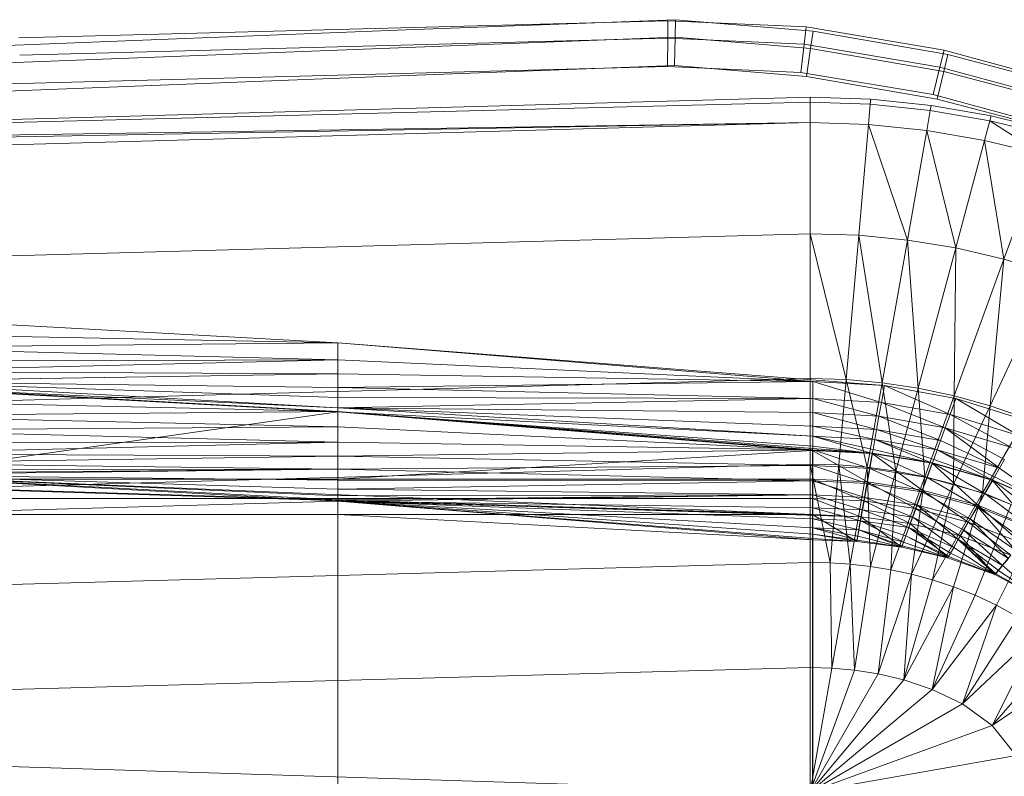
# Model space of a CAD drawing. Header units: metres. Extents: x 391.1 to 430.4, y 12.7 to 28.4.
# Tile 113 of 168: x 407.697 to 407.935, y 26.456 to 26.639. Entities that reach past the tile are written whole.
import ezdxf

# ---------------------------------------------------------------- set-up
doc = ezdxf.new("R2010")
doc.units = ezdxf.units.M
doc.layers.add('A-DETL-____-MBND', color=7, linetype='Continuous', lineweight=18)

# ---------------------------------------------------------------- blocks, each defined once
blk = doc.blocks.new('Family - Inodor PB-155487-02_PCI_P0')
at = {"layer": 'A-DETL-____-MBND', "color": 253, "true_color": 0xaaaaaa}
for p, q in [((0.47654, 0.38648), (0.31954, 0.38234)), ((0.47654, 0.38648), (0.31954, 0.38234)), ((0.41325, 0.38426), (0.47842, 0.38674)), ((0.41325, 0.38426), (0.47842, 0.38674)), ((0.4765, 0.38225), (0.47654, 0.38648)), ((0.47654, 0.38648), (0.4765, 0.38225)), ((0.51003, 0.38501), (0.47654, 0.38648)), ((0.51003, 0.38501), (0.47654, 0.38648)), ((0.47831, 0.38251), (0.47842, 0.38674)), ((0.47842, 0.38674), (0.47831, 0.38251)), ((0.47842, 0.38674), (0.51167, 0.38396)), ((0.47842, 0.38674), (0.51167, 0.38396)), ((0.22275, 0.37687), (0.41325, 0.38426)), ((0.22275, 0.37687), (0.41325, 0.38426)), ((0.50954, 0.3808), (0.51003, 0.38501)), ((0.51003, 0.38501), (0.50954, 0.3808)), ((0.54336, 0.3794), (0.51003, 0.38501)), ((0.54336, 0.3794), (0.51003, 0.38501)), ((0.51107, 0.37977), (0.51167, 0.38396)), ((0.51167, 0.38396), (0.51107, 0.37977)), ((0.51167, 0.38396), (0.5443, 0.37834)), ((0.51167, 0.38396), (0.5443, 0.37834)), ((0.4765, 0.38225), (0.31971, 0.37812)), ((0.4765, 0.38225), (0.31971, 0.37812)), ((0.41343, 0.38004), (0.47831, 0.38251)), ((0.41343, 0.38004), (0.47831, 0.38251)), ((0.47644, 0.37541), (0.4765, 0.38225)), ((0.4765, 0.38225), (0.47644, 0.37541)), ((0.50954, 0.3808), (0.4765, 0.38225)), ((0.50954, 0.3808), (0.4765, 0.38225)), ((0.47814, 0.37566), (0.47831, 0.38251)), ((0.47831, 0.38251), (0.47814, 0.37566)), ((0.47831, 0.38251), (0.51107, 0.37977)), ((0.47831, 0.38251), (0.51107, 0.37977)), ((0.22322, 0.37265), (0.41343, 0.38004)), ((0.22322, 0.37265), (0.41343, 0.38004)), ((0.50874, 0.37399), (0.50954, 0.3808)), ((0.50954, 0.3808), (0.50874, 0.37399)), ((0.54235, 0.37527), (0.50954, 0.3808)), ((0.54235, 0.37527), (0.50954, 0.3808)), ((0.51011, 0.37298), (0.51107, 0.37977)), ((0.51107, 0.37977), (0.51011, 0.37298)), ((0.51107, 0.37977), (0.5433, 0.37421)), ((0.51107, 0.37977), (0.5433, 0.37421)), ((0.54235, 0.37527), (0.54336, 0.3794)), ((0.54336, 0.3794), (0.54235, 0.37527)), ((0.57561, 0.3706), (0.54336, 0.3794)), ((0.57561, 0.3706), (0.54336, 0.3794)), ((0.5433, 0.37421), (0.5443, 0.37834)), ((0.5443, 0.37834), (0.5433, 0.37421)), ((0.5443, 0.37834), (0.57625, 0.3699)), ((0.5443, 0.37834), (0.57625, 0.3699)), ((0.47644, 0.37541), (0.31998, 0.37128)), ((0.47644, 0.37541), (0.31998, 0.37128)), ((0.47814, 0.37566), (0.41372, 0.3732)), ((0.47814, 0.37566), (0.41372, 0.3732)), ((0.47814, 0.37566), (0.41372, 0.3732)), ((0.41372, 0.3732), (0.47814, 0.37566)), ((0.50874, 0.37399), (0.47644, 0.37541)), ((0.50874, 0.37399), (0.47644, 0.37541)), ((0.51011, 0.37298), (0.47814, 0.37566)), ((0.51011, 0.37298), (0.47814, 0.37566)), ((0.51011, 0.37298), (0.47814, 0.37566)), ((0.47814, 0.37566), (0.51011, 0.37298)), ((0.54073, 0.3686), (0.54235, 0.37527)), ((0.54235, 0.37527), (0.54073, 0.3686)), ((0.54169, 0.36754), (0.5433, 0.37421)), ((0.5433, 0.37421), (0.54169, 0.36754)), ((0.57421, 0.36659), (0.54235, 0.37527)), ((0.57421, 0.36659), (0.54235, 0.37527)), ((0.5433, 0.37421), (0.57486, 0.36588)), ((0.5433, 0.37421), (0.57486, 0.36588)), ((0.41372, 0.3732), (0.22397, 0.36584)), ((0.41372, 0.3732), (0.22397, 0.36584)), ((0.41372, 0.3732), (0.22397, 0.36584)), ((0.22397, 0.36584), (0.41372, 0.3732)), ((0.54073, 0.3686), (0.50874, 0.37399)), ((0.54073, 0.3686), (0.50874, 0.37399)), ((0.54169, 0.36754), (0.51011, 0.37298)), ((0.54169, 0.36754), (0.51011, 0.37298)), ((0.54169, 0.36754), (0.51011, 0.37298)), ((0.51011, 0.37298), (0.54169, 0.36754)), ((0.31998, 0.37128), (0.00056, 0.36417)), ((0.31998, 0.37128), (0.00056, 0.36417)), ((0.00127, 0.35389), (0.51095, 0.36797)), ((0.51095, 0.36797), (0.52561, 0.36747)), ((0.51095, 0.36678), (0.51095, 0.36797)), ((0.52561, 0.36747), (0.52551, 0.36629)), ((0.52561, 0.36747), (0.54023, 0.36596)), ((0.57194, 0.36009), (0.54073, 0.3686)), ((0.57194, 0.36009), (0.54073, 0.3686)), ((0.57262, 0.35938), (0.54169, 0.36754)), ((0.57262, 0.35938), (0.54169, 0.36754)), ((0.57262, 0.35938), (0.54169, 0.36754)), ((0.54169, 0.36754), (0.57262, 0.35938)), ((0.51095, 0.36678), (0.00127, 0.35389)), ((0.52551, 0.36629), (0.51095, 0.36678)), ((0.51095, 0.36184), (0.51095, 0.36678)), ((0.52551, 0.36629), (0.52508, 0.36136)), ((0.54002, 0.36479), (0.52551, 0.36629)), ((0.54002, 0.36479), (0.53917, 0.35992)), ((0.54023, 0.36596), (0.54002, 0.36479)), ((0.55446, 0.36229), (0.54002, 0.36479)), ((0.54023, 0.36596), (0.55477, 0.36344)), ((0.55446, 0.36229), (0.55318, 0.35751)), ((0.55477, 0.36344), (0.55446, 0.36229)), ((0.56877, 0.35877), (0.55446, 0.36229)), ((0.56708, 0.35412), (0.55446, 0.36229)), ((0.55477, 0.36344), (0.56917, 0.35988)), ((0.51095, 0.36184), (0.00127, 0.35389)), ((0.51095, 0.36184), (0.00127, 0.35271)), ((0.51095, 0.36184), (0.00127, 0.34776)), ((0.52508, 0.36136), (0.51095, 0.36184)), ((0.51095, 0.36184), (0.51095, 0.33495)), ((0.52508, 0.36136), (0.52273, 0.33457)), ((0.53917, 0.35992), (0.52508, 0.36136)), ((0.53449, 0.33342), (0.52508, 0.36136)), ((0.53917, 0.35992), (0.53449, 0.33342)), ((0.55318, 0.35751), (0.53917, 0.35992)), ((0.54621, 0.3315), (0.53917, 0.35992)), ((0.55318, 0.35751), (0.54621, 0.3315)), ((0.56708, 0.35412), (0.55318, 0.35751)), ((0.55786, 0.32879), (0.55318, 0.35751)), ((0.56708, 0.35412), (0.55786, 0.32879)), ((0.51095, 0.33495), (0.00127, 0.32087)), ((0.52273, 0.33457), (0.51095, 0.33495)), ((0.51968, 0.29966), (0.51095, 0.33495)), ((0.51095, 0.33495), (0.51095, 0.29991)), ((0.52273, 0.33457), (0.51968, 0.29966)), ((0.53449, 0.33342), (0.52273, 0.33457)), ((0.5284, 0.29889), (0.52273, 0.33457)), ((0.53449, 0.33342), (0.5284, 0.29889)), ((0.54621, 0.3315), (0.53449, 0.33342)), ((0.53712, 0.29759), (0.53449, 0.33342)), ((0.54621, 0.3315), (0.53712, 0.29759)), ((0.54583, 0.29575), (0.54621, 0.3315)), ((0.55786, 0.32879), (0.54621, 0.3315)), ((0.55786, 0.32879), (0.54583, 0.29575)), ((0.55451, 0.29333), (0.55786, 0.32879)), ((0.5694, 0.32526), (0.55786, 0.32879)), ((0.5694, 0.32526), (0.55451, 0.29333)), ((0.39671, 0.30854), (0.28182, 0.31489)), ((0.39671, 0.30854), (0.28181, 0.31079)), ((0.39671, 0.30854), (0.28181, 0.31079)), ((0.39671, 0.30854), (0.28181, 0.30737)), ((0.28181, 0.30737), (0.39671, 0.30854)), ((0.3967, 0.30444), (0.28181, 0.30737)), ((0.3967, 0.30444), (0.28181, 0.30737)), ((0.3967, 0.30444), (0.39671, 0.30854)), ((0.3967, 0.30444), (0.39671, 0.30854)), ((0.5116, 0.2992), (0.39671, 0.30854)), ((0.52893, 0.29818), (0.39671, 0.30854)), ((0.5116, 0.2992), (0.39671, 0.30854)), ((0.3967, 0.30444), (0.28181, 0.30409)), ((0.28181, 0.30165), (0.3967, 0.30444)), ((0.28181, 0.30409), (0.3967, 0.30444)), ((0.28181, 0.30165), (0.3967, 0.30444)), ((0.5116, 0.2992), (0.3967, 0.30444)), ((0.3967, 0.30102), (0.3967, 0.30444)), ((0.5116, 0.2992), (0.3967, 0.30444)), ((0.3967, 0.30102), (0.3967, 0.30444)), ((0.3967, 0.30102), (0.28181, 0.30165)), ((0.3967, 0.30102), (0.28181, 0.30165)), ((0.3967, 0.30102), (0.28181, 0.2992)), ((0.28181, 0.2992), (0.3967, 0.30102)), ((0.5116, 0.2992), (0.3967, 0.30102)), ((0.3967, 0.29774), (0.3967, 0.30102)), ((0.5116, 0.2992), (0.3967, 0.30102)), ((0.3967, 0.29774), (0.3967, 0.30102)), ((0.51095, 0.29991), (0.00127, 0.28584)), ((0.3967, 0.29285), (0.28175, 0.2982)), ((0.3967, 0.29285), (0.28175, 0.2982)), ((0.39665, 0.29185), (0.28175, 0.2982)), ((0.39665, 0.29185), (0.28175, 0.2982)), ((0.39665, 0.29195), (0.28176, 0.29829)), ((0.3967, 0.29774), (0.28181, 0.2992)), ((0.3967, 0.29285), (0.28181, 0.2992)), ((0.3967, 0.29774), (0.28181, 0.2992)), ((0.3967, 0.29531), (0.28181, 0.2992)), ((0.3967, 0.29531), (0.28181, 0.2992)), ((0.3967, 0.29285), (0.28181, 0.2992)), ((0.5116, 0.2992), (0.3967, 0.29774)), ((0.3967, 0.29774), (0.5116, 0.2992)), ((0.51968, 0.29966), (0.51095, 0.29991)), ((0.51095, 0.29991), (0.51095, 0.27916)), ((0.52893, 0.29818), (0.5116, 0.2992)), ((0.52893, 0.29818), (0.5116, 0.2992)), ((0.52821, 0.29414), (0.5116, 0.2992)), ((0.5116, 0.2951), (0.5116, 0.2992)), ((0.52821, 0.29414), (0.5116, 0.2992)), ((0.5116, 0.2951), (0.5116, 0.2992)), ((0.51968, 0.29966), (0.51787, 0.27898)), ((0.5284, 0.29889), (0.51968, 0.29966)), ((0.52479, 0.27842), (0.51968, 0.29966)), ((0.5284, 0.29889), (0.52479, 0.27842)), ((0.52893, 0.29818), (0.52821, 0.29414)), ((0.52821, 0.29414), (0.52893, 0.29818)), ((0.53712, 0.29759), (0.5284, 0.29889)), ((0.53173, 0.27748), (0.5284, 0.29889)), ((0.54623, 0.29507), (0.52893, 0.29818)), ((0.54482, 0.29122), (0.52893, 0.29818)), ((0.54482, 0.29122), (0.52893, 0.29818)), ((0.3967, 0.29774), (0.3967, 0.29531)), ((0.5116, 0.2951), (0.3967, 0.29774)), ((0.5116, 0.2951), (0.3967, 0.29774)), ((0.3967, 0.29531), (0.3967, 0.29774)), ((0.53712, 0.29759), (0.53173, 0.27748)), ((0.54583, 0.29575), (0.53712, 0.29759)), ((0.53869, 0.27613), (0.53712, 0.29759)), ((0.54583, 0.29575), (0.53869, 0.27613)), ((0.54567, 0.27436), (0.54583, 0.29575)), ((0.55451, 0.29333), (0.54583, 0.29575)), ((0.39665, 0.29195), (0.28176, 0.29452)), ((0.39665, 0.29195), (0.28176, 0.29452)), ((0.3967, 0.29531), (0.3967, 0.29285)), ((0.5116, 0.2951), (0.3967, 0.29531)), ((0.5116, 0.2951), (0.3967, 0.29531)), ((0.3967, 0.29285), (0.3967, 0.29531)), ((0.5116, 0.2951), (0.3967, 0.29285)), ((0.3967, 0.29285), (0.5116, 0.2951)), ((0.52821, 0.29414), (0.5116, 0.2951)), ((0.52821, 0.29414), (0.5116, 0.2951)), ((0.52762, 0.29078), (0.5116, 0.2951)), ((0.5116, 0.29168), (0.5116, 0.2951)), ((0.52762, 0.29078), (0.5116, 0.2951)), ((0.5116, 0.29168), (0.5116, 0.2951)), ((0.52821, 0.29414), (0.52762, 0.29078)), ((0.52762, 0.29078), (0.52821, 0.29414)), ((0.54482, 0.29122), (0.52821, 0.29414)), ((0.54482, 0.29122), (0.52821, 0.29414)), ((0.54366, 0.28801), (0.52821, 0.29414)), ((0.54366, 0.28801), (0.52821, 0.29414)), ((0.54623, 0.29507), (0.54482, 0.29122)), ((0.54482, 0.29122), (0.54623, 0.29507)), ((0.55451, 0.29333), (0.54567, 0.27436)), ((0.56138, 0.28614), (0.54623, 0.29507)), ((0.56343, 0.28969), (0.54623, 0.29507)), ((0.56138, 0.28614), (0.54623, 0.29507)), ((0.55265, 0.27214), (0.55451, 0.29333)), ((0.56314, 0.29031), (0.55451, 0.29333)), ((0.39665, 0.29195), (0.28176, 0.29086)), ((0.28176, 0.29086), (0.39665, 0.29195)), ((0.39665, 0.29185), (0.28176, 0.27553)), ((0.28176, 0.27553), (0.39665, 0.29185)), ((0.39665, 0.28818), (0.28176, 0.29086)), ((0.39665, 0.28818), (0.28176, 0.29086)), ((0.3967, 0.29285), (0.39665, 0.29185)), ((0.39665, 0.29185), (0.3967, 0.29285)), ((0.39665, 0.28818), (0.39665, 0.29195)), ((0.5116, 0.28261), (0.39665, 0.29195)), ((0.39665, 0.28818), (0.39665, 0.29195)), ((0.52605, 0.28184), (0.39665, 0.29195)), ((0.5116, 0.28261), (0.39665, 0.29195)), ((0.5116, 0.28596), (0.39665, 0.29185)), ((0.5116, 0.28596), (0.39665, 0.29185)), ((0.5116, 0.28351), (0.39665, 0.29185)), ((0.5116, 0.28351), (0.39665, 0.29185)), ((0.51154, 0.28251), (0.39665, 0.29185)), ((0.51154, 0.28251), (0.39665, 0.29185)), ((0.39665, 0.27553), (0.39665, 0.29185)), ((0.39665, 0.27553), (0.39665, 0.29185)), ((0.5116, 0.29168), (0.3967, 0.29285)), ((0.5116, 0.28596), (0.3967, 0.29285)), ((0.5116, 0.29168), (0.3967, 0.29285)), ((0.5116, 0.2884), (0.3967, 0.29285)), ((0.5116, 0.2884), (0.3967, 0.29285)), ((0.5116, 0.28596), (0.3967, 0.29285)), ((0.52762, 0.29078), (0.5116, 0.29168)), ((0.5116, 0.29168), (0.5116, 0.2884)), ((0.52762, 0.29078), (0.5116, 0.29168)), ((0.52705, 0.28755), (0.5116, 0.29168)), ((0.52705, 0.28755), (0.5116, 0.29168)), ((0.5116, 0.2884), (0.5116, 0.29168)), ((0.52762, 0.29078), (0.52705, 0.28755)), ((0.52705, 0.28755), (0.52762, 0.29078)), ((0.54366, 0.28801), (0.52762, 0.29078)), ((0.54366, 0.28801), (0.52762, 0.29078)), ((0.54253, 0.28492), (0.52762, 0.29078)), ((0.54253, 0.28492), (0.52762, 0.29078)), ((0.54482, 0.29122), (0.54366, 0.28801)), ((0.54366, 0.28801), (0.54482, 0.29122)), ((0.56138, 0.28614), (0.54482, 0.29122)), ((0.55967, 0.28318), (0.54482, 0.29122)), ((0.56138, 0.28614), (0.54482, 0.29122)), ((0.55967, 0.28318), (0.54482, 0.29122)), ((0.5116, 0.2884), (0.5116, 0.28596)), ((0.52705, 0.28755), (0.5116, 0.2884)), ((0.52705, 0.28755), (0.5116, 0.2884)), ((0.52662, 0.28515), (0.5116, 0.2884)), ((0.52662, 0.28515), (0.5116, 0.2884)), ((0.5116, 0.28596), (0.5116, 0.2884)), ((0.56314, 0.29031), (0.55265, 0.27214)), ((0.39665, 0.28818), (0.28176, 0.28743)), ((0.28176, 0.28743), (0.39665, 0.28818)), ((0.39665, 0.28452), (0.28176, 0.28743)), ((0.39665, 0.28452), (0.28176, 0.28743)), ((0.5116, 0.28261), (0.39665, 0.28818)), ((0.39665, 0.28452), (0.39665, 0.28818)), ((0.5116, 0.28261), (0.39665, 0.28818)), ((0.39665, 0.28452), (0.39665, 0.28818)), ((0.5116, 0.28596), (0.5116, 0.28351)), ((0.52662, 0.28515), (0.5116, 0.28596)), ((0.52662, 0.28515), (0.5116, 0.28596)), ((0.5262, 0.28273), (0.5116, 0.28596)), ((0.52597, 0.28176), (0.5116, 0.28596)), ((0.5116, 0.28351), (0.5116, 0.28596)), ((0.5262, 0.28273), (0.5116, 0.28596)), ((0.52597, 0.28176), (0.5116, 0.28596)), ((0.52705, 0.28755), (0.52662, 0.28515)), ((0.52662, 0.28515), (0.52705, 0.28755)), ((0.54253, 0.28492), (0.52705, 0.28755)), ((0.5417, 0.28263), (0.52705, 0.28755)), ((0.54253, 0.28492), (0.52705, 0.28755)), ((0.5417, 0.28263), (0.52705, 0.28755)), ((0.54366, 0.28801), (0.54253, 0.28492)), ((0.54253, 0.28492), (0.54366, 0.28801)), ((0.55967, 0.28318), (0.54366, 0.28801)), ((0.55681, 0.27823), (0.54366, 0.28801)), ((0.55967, 0.28318), (0.54366, 0.28801)), ((0.55803, 0.28034), (0.54366, 0.28801)), ((0.55803, 0.28034), (0.54366, 0.28801)), ((0.55681, 0.27823), (0.54366, 0.28801)), ((0.39665, 0.28452), (0.28176, 0.28433)), ((0.28176, 0.28165), (0.39665, 0.28452)), ((0.28176, 0.28433), (0.39665, 0.28452)), ((0.28176, 0.28165), (0.39665, 0.28452)), ((0.5116, 0.28261), (0.39665, 0.28452)), ((0.5116, 0.28261), (0.39665, 0.28452)), ((0.39665, 0.28109), (0.39665, 0.28452)), ((0.39665, 0.28109), (0.39665, 0.28452)), ((0.5116, 0.28351), (0.51154, 0.28251)), ((0.51154, 0.28251), (0.5116, 0.28351)), ((0.52597, 0.28176), (0.5116, 0.28351)), ((0.52597, 0.28176), (0.5116, 0.28351)), ((0.52662, 0.28515), (0.5262, 0.28273)), ((0.5262, 0.28273), (0.52662, 0.28515)), ((0.5417, 0.28263), (0.52662, 0.28515)), ((0.54047, 0.27941), (0.52662, 0.28515)), ((0.5417, 0.28263), (0.52662, 0.28515)), ((0.54086, 0.28033), (0.52662, 0.28515)), ((0.54086, 0.28033), (0.52662, 0.28515)), ((0.54047, 0.27941), (0.52662, 0.28515)), ((0.54253, 0.28492), (0.5417, 0.28263)), ((0.5417, 0.28263), (0.54253, 0.28492)), ((0.55681, 0.27823), (0.54253, 0.28492)), ((0.55681, 0.27823), (0.54253, 0.28492)), ((0.51154, 0.26697), (0.00187, 0.28259)), ((0.52327, 0.26645), (0.00187, 0.28259)), ((0.51154, 0.26697), (0.00187, 0.28259)), ((0.39665, 0.28109), (0.28176, 0.28165)), ((0.39665, 0.28109), (0.28176, 0.28165)), ((0.5116, 0.28261), (0.39665, 0.28109)), ((0.39665, 0.28109), (0.5116, 0.28261)), ((0.51154, 0.28251), (0.39665, 0.27553)), ((0.39665, 0.27553), (0.51154, 0.28251)), ((0.52597, 0.28176), (0.51154, 0.28251)), ((0.52597, 0.28176), (0.51154, 0.28251)), ((0.52476, 0.27488), (0.51154, 0.28251)), ((0.51154, 0.27553), (0.51154, 0.28251)), ((0.52476, 0.27488), (0.51154, 0.28251)), ((0.51154, 0.27553), (0.51154, 0.28251)), ((0.52605, 0.28184), (0.5116, 0.28261)), ((0.52605, 0.28184), (0.5116, 0.28261)), ((0.52539, 0.27813), (0.5116, 0.28261)), ((0.5116, 0.27883), (0.5116, 0.28261)), ((0.52539, 0.27813), (0.5116, 0.28261)), ((0.5116, 0.27883), (0.5116, 0.28261)), ((0.52597, 0.28176), (0.52476, 0.27488)), ((0.52476, 0.27488), (0.52597, 0.28176)), ((0.52605, 0.28184), (0.52539, 0.27813)), ((0.52539, 0.27813), (0.52605, 0.28184)), ((0.5262, 0.28273), (0.52597, 0.28176)), ((0.52597, 0.28176), (0.5262, 0.28273)), ((0.54047, 0.27941), (0.52597, 0.28176)), ((0.54047, 0.27941), (0.52597, 0.28176)), ((0.53808, 0.27285), (0.52597, 0.28176)), ((0.53808, 0.27285), (0.52597, 0.28176)), ((0.54056, 0.27948), (0.52605, 0.28184)), ((0.53927, 0.27593), (0.52605, 0.28184)), ((0.53927, 0.27593), (0.52605, 0.28184)), ((0.54047, 0.27941), (0.5262, 0.28273)), ((0.54047, 0.27941), (0.5262, 0.28273)), ((0.5417, 0.28263), (0.54086, 0.28033)), ((0.54086, 0.28033), (0.5417, 0.28263)), ((0.55681, 0.27823), (0.5417, 0.28263)), ((0.55504, 0.27527), (0.5417, 0.28263)), ((0.55681, 0.27823), (0.5417, 0.28263)), ((0.55558, 0.27611), (0.5417, 0.28263)), ((0.55558, 0.27611), (0.5417, 0.28263)), ((0.55504, 0.27527), (0.5417, 0.28263)), ((0.51095, 0.27916), (0.00127, 0.26508)), ((0.39665, 0.28109), (0.28176, 0.27948)), ((0.28176, 0.27948), (0.39665, 0.28109)), ((0.39665, 0.27799), (0.28176, 0.27948)), ((0.39665, 0.27799), (0.28176, 0.27948)), ((0.5116, 0.27883), (0.39665, 0.28109)), ((0.39665, 0.27799), (0.39665, 0.28109)), ((0.5116, 0.27883), (0.39665, 0.28109)), ((0.39665, 0.27799), (0.39665, 0.28109)), ((0.5116, 0.27883), (0.39665, 0.27799)), ((0.39665, 0.27799), (0.5116, 0.27883)), ((0.51787, 0.27898), (0.51095, 0.27916)), ((0.5158, 0.25528), (0.51095, 0.27916)), ((0.51095, 0.27916), (0.51095, 0.25539)), ((0.52539, 0.27813), (0.5116, 0.27883)), ((0.52539, 0.27813), (0.5116, 0.27883)), ((0.52475, 0.27452), (0.5116, 0.27883)), ((0.5116, 0.27518), (0.5116, 0.27883)), ((0.52475, 0.27452), (0.5116, 0.27883)), ((0.5116, 0.27518), (0.5116, 0.27883)), ((0.51787, 0.27898), (0.5158, 0.25528)), ((0.52479, 0.27842), (0.51787, 0.27898)), ((0.52066, 0.25495), (0.51787, 0.27898)), ((0.54047, 0.27941), (0.53808, 0.27285)), ((0.53808, 0.27285), (0.54047, 0.27941)), ((0.54056, 0.27948), (0.53927, 0.27593)), ((0.53927, 0.27593), (0.54056, 0.27948)), ((0.54086, 0.28033), (0.54047, 0.27941)), ((0.54047, 0.27941), (0.54086, 0.28033)), ((0.55504, 0.27527), (0.54047, 0.27941)), ((0.55504, 0.27527), (0.54047, 0.27941)), ((0.55155, 0.26923), (0.54047, 0.27941)), ((0.55155, 0.26923), (0.54047, 0.27941)), ((0.55325, 0.27206), (0.54056, 0.27948)), ((0.55513, 0.27532), (0.54056, 0.27948)), ((0.55325, 0.27206), (0.54056, 0.27948)), ((0.55504, 0.27527), (0.54086, 0.28033)), ((0.55504, 0.27527), (0.54086, 0.28033)), ((0.55803, 0.28034), (0.55681, 0.27823)), ((0.55681, 0.27823), (0.55803, 0.28034)), ((0.39665, 0.27799), (0.28176, 0.27788)), ((0.28176, 0.2769), (0.39665, 0.27799)), ((0.28176, 0.27788), (0.39665, 0.27799)), ((0.28176, 0.27659), (0.39665, 0.27799)), ((0.28176, 0.2769), (0.39665, 0.27799)), ((0.28176, 0.27659), (0.39665, 0.27799)), ((0.28176, 0.27659), (0.39665, 0.27024)), ((0.39665, 0.27531), (0.28176, 0.27659)), ((0.39665, 0.27531), (0.28176, 0.27659)), ((0.39665, 0.27314), (0.28176, 0.27659)), ((0.39665, 0.27314), (0.28176, 0.27659)), ((0.39665, 0.27154), (0.28176, 0.27659)), ((0.39665, 0.27154), (0.28176, 0.27659)), ((0.39665, 0.27056), (0.28176, 0.27659)), ((0.39665, 0.27056), (0.28176, 0.27659)), ((0.39665, 0.27024), (0.28176, 0.27659)), ((0.51154, 0.26697), (0.28176, 0.27659)), ((0.51154, 0.26697), (0.28176, 0.27659)), ((0.39665, 0.27024), (0.28176, 0.27659)), ((0.39665, 0.27024), (0.28176, 0.27659)), ((0.5116, 0.27518), (0.39665, 0.27799)), ((0.39665, 0.27531), (0.39665, 0.27799)), ((0.5116, 0.27518), (0.39665, 0.27799)), ((0.39665, 0.27531), (0.39665, 0.27799)), ((0.52479, 0.27842), (0.52066, 0.25495)), ((0.52539, 0.27813), (0.52475, 0.27452)), ((0.52475, 0.27452), (0.52539, 0.27813)), ((0.53173, 0.27748), (0.52479, 0.27842)), ((0.52555, 0.2544), (0.52479, 0.27842)), ((0.53927, 0.27593), (0.52539, 0.27813)), ((0.53927, 0.27593), (0.52539, 0.27813)), ((0.53802, 0.2725), (0.52539, 0.27813)), ((0.53802, 0.2725), (0.52539, 0.27813)), ((0.53173, 0.27748), (0.52555, 0.2544)), ((0.53049, 0.2536), (0.53173, 0.27748)), ((0.53869, 0.27613), (0.53173, 0.27748)), ((0.55681, 0.27823), (0.55558, 0.27611)), ((0.55558, 0.27611), (0.55681, 0.27823)), ((0.56951, 0.26903), (0.55681, 0.27823)), ((0.56951, 0.26903), (0.55681, 0.27823)), ((0.39665, 0.27553), (0.28176, 0.27553)), ((0.39665, 0.27553), (0.28176, 0.27553)), ((0.51154, 0.27553), (0.39665, 0.27553)), ((0.39665, 0.27553), (0.39665, 0.27086)), ((0.51154, 0.27553), (0.39665, 0.27553)), ((0.39665, 0.27086), (0.39665, 0.27553)), ((0.5116, 0.27518), (0.39665, 0.27531)), ((0.39665, 0.27531), (0.39665, 0.27314)), ((0.5116, 0.27518), (0.39665, 0.27531)), ((0.39665, 0.27314), (0.39665, 0.27531)), ((0.5116, 0.27518), (0.39665, 0.27314)), ((0.39665, 0.27314), (0.5116, 0.27518)), ((0.52476, 0.27488), (0.51154, 0.27553)), ((0.51154, 0.27553), (0.51154, 0.27086)), ((0.52476, 0.27488), (0.51154, 0.27553)), ((0.52395, 0.27028), (0.51154, 0.27553)), ((0.52395, 0.27028), (0.51154, 0.27553)), ((0.51154, 0.27086), (0.51154, 0.27553)), ((0.52475, 0.27452), (0.5116, 0.27518)), ((0.52475, 0.27452), (0.5116, 0.27518)), ((0.52416, 0.27114), (0.5116, 0.27518)), ((0.5116, 0.27175), (0.5116, 0.27518)), ((0.52416, 0.27114), (0.5116, 0.27518)), ((0.5116, 0.27175), (0.5116, 0.27518)), ((0.52476, 0.27488), (0.52395, 0.27028)), ((0.52395, 0.27028), (0.52476, 0.27488)), ((0.52475, 0.27452), (0.52416, 0.27114)), ((0.52416, 0.27114), (0.52475, 0.27452)), ((0.53802, 0.2725), (0.52475, 0.27452)), ((0.53802, 0.2725), (0.52475, 0.27452)), ((0.53684, 0.26927), (0.52475, 0.27452)), ((0.53684, 0.26927), (0.52475, 0.27452)), ((0.53808, 0.27285), (0.52476, 0.27488)), ((0.53808, 0.27285), (0.52476, 0.27488)), ((0.53648, 0.26846), (0.52476, 0.27488)), ((0.53648, 0.26846), (0.52476, 0.27488)), ((0.53869, 0.27613), (0.53049, 0.2536)), ((0.53549, 0.25254), (0.53869, 0.27613)), ((0.54567, 0.27436), (0.53549, 0.25254)), ((0.53927, 0.27593), (0.53802, 0.2725)), ((0.53802, 0.2725), (0.53927, 0.27593)), ((0.54567, 0.27436), (0.53869, 0.27613)), ((0.55325, 0.27206), (0.53927, 0.27593)), ((0.55142, 0.26889), (0.53927, 0.27593)), ((0.55325, 0.27206), (0.53927, 0.27593)), ((0.55142, 0.26889), (0.53927, 0.27593)), ((0.54056, 0.25119), (0.54567, 0.27436)), ((0.55265, 0.27214), (0.54567, 0.27436)), ((0.55504, 0.27527), (0.55155, 0.26923)), ((0.55155, 0.26923), (0.55504, 0.27527)), ((0.55513, 0.27532), (0.55325, 0.27206)), ((0.55325, 0.27206), (0.55513, 0.27532)), ((0.55558, 0.27611), (0.55504, 0.27527)), ((0.55504, 0.27527), (0.55558, 0.27611)), ((0.56951, 0.26903), (0.55504, 0.27527)), ((0.56503, 0.26369), (0.55504, 0.27527)), ((0.56951, 0.26903), (0.55504, 0.27527)), ((0.56503, 0.26369), (0.55504, 0.27527)), ((0.5672, 0.26618), (0.55513, 0.27532)), ((0.56962, 0.26907), (0.55513, 0.27532)), ((0.5672, 0.26618), (0.55513, 0.27532)), ((0.56951, 0.26903), (0.55558, 0.27611)), ((0.56951, 0.26903), (0.55558, 0.27611)), ((0.39665, 0.27314), (0.39665, 0.27154)), ((0.5116, 0.27175), (0.39665, 0.27314)), ((0.5116, 0.27175), (0.39665, 0.27314)), ((0.39665, 0.27154), (0.39665, 0.27314)), ((0.5116, 0.27175), (0.39665, 0.27154)), ((0.39665, 0.27056), (0.5116, 0.27175)), ((0.39665, 0.27154), (0.5116, 0.27175)), ((0.39665, 0.27024), (0.5116, 0.27175)), ((0.39665, 0.27056), (0.5116, 0.27175)), ((0.39665, 0.27024), (0.5116, 0.27175)), ((0.52416, 0.27114), (0.5116, 0.27175)), ((0.52416, 0.27114), (0.5116, 0.27175)), ((0.52362, 0.26809), (0.5116, 0.27175)), ((0.5116, 0.26864), (0.5116, 0.27175)), ((0.52362, 0.26809), (0.5116, 0.27175)), ((0.5116, 0.26864), (0.5116, 0.27175)), ((0.53808, 0.27285), (0.53648, 0.26846)), ((0.53648, 0.26846), (0.53808, 0.27285)), ((0.53802, 0.2725), (0.53684, 0.26927)), ((0.53684, 0.26927), (0.53802, 0.2725)), ((0.55142, 0.26889), (0.53802, 0.2725)), ((0.5497, 0.26592), (0.53802, 0.2725)), ((0.55142, 0.26889), (0.53802, 0.2725)), ((0.5497, 0.26592), (0.53802, 0.2725)), ((0.55155, 0.26923), (0.53808, 0.27285)), ((0.55155, 0.26923), (0.53808, 0.27285)), ((0.54921, 0.26518), (0.53808, 0.27285)), ((0.54921, 0.26518), (0.53808, 0.27285)), ((0.55265, 0.27214), (0.54056, 0.25119)), ((0.54568, 0.24951), (0.55265, 0.27214)), ((0.55325, 0.27206), (0.55142, 0.26889)), ((0.55142, 0.26889), (0.55325, 0.27206)), ((0.55962, 0.26942), (0.55265, 0.27214)), ((0.5672, 0.26618), (0.55325, 0.27206)), ((0.56484, 0.26338), (0.55325, 0.27206)), ((0.5672, 0.26618), (0.55325, 0.27206)), ((0.56484, 0.26338), (0.55325, 0.27206)), ((0.28176, 0.27086), (0.39665, 0.27086)), ((0.39665, 0.27086), (0.28176, 0.27086)), ((0.39665, 0.27024), (0.28176, 0.26697)), ((0.28176, 0.26697), (0.39665, 0.27024)), ((0.39665, 0.27154), (0.39665, 0.27056)), ((0.39665, 0.27056), (0.39665, 0.27154)), ((0.39665, 0.27086), (0.51154, 0.27086)), ((0.39665, 0.27086), (0.39665, 0.26697)), ((0.51154, 0.27086), (0.39665, 0.27086)), ((0.39665, 0.27086), (0.39665, 0.26697)), ((0.39665, 0.27056), (0.39665, 0.27024)), ((0.39665, 0.27024), (0.39665, 0.27056)), ((0.5116, 0.2609), (0.39665, 0.27024)), ((0.39665, 0.27024), (0.39665, 0.26697)), ((0.39665, 0.27024), (0.5116, 0.2609)), ((0.5116, 0.26864), (0.39665, 0.27024)), ((0.5116, 0.26864), (0.39665, 0.27024)), ((0.5116, 0.26597), (0.39665, 0.27024)), ((0.5116, 0.26597), (0.39665, 0.27024)), ((0.5116, 0.2638), (0.39665, 0.27024)), ((0.5116, 0.2638), (0.39665, 0.27024)), ((0.5116, 0.2622), (0.39665, 0.27024)), ((0.5116, 0.2622), (0.39665, 0.27024)), ((0.5116, 0.26122), (0.39665, 0.27024)), ((0.5116, 0.26122), (0.39665, 0.27024)), ((0.5116, 0.2609), (0.39665, 0.27024)), ((0.51154, 0.26697), (0.39665, 0.27024)), ((0.39665, 0.27024), (0.51154, 0.26697)), ((0.52395, 0.27028), (0.51154, 0.27086)), ((0.51154, 0.27086), (0.51154, 0.26697)), ((0.52395, 0.27028), (0.51154, 0.27086)), ((0.52327, 0.26645), (0.51154, 0.27086)), ((0.52327, 0.26645), (0.51154, 0.27086)), ((0.51154, 0.26697), (0.51154, 0.27086)), ((0.52395, 0.27028), (0.52327, 0.26645)), ((0.52327, 0.26645), (0.52395, 0.27028)), ((0.52416, 0.27114), (0.52362, 0.26809)), ((0.52362, 0.26809), (0.52416, 0.27114)), ((0.53648, 0.26846), (0.52395, 0.27028)), ((0.53648, 0.26846), (0.52395, 0.27028)), ((0.53515, 0.2648), (0.52395, 0.27028)), ((0.53515, 0.2648), (0.52395, 0.27028)), ((0.53684, 0.26927), (0.52416, 0.27114)), ((0.53684, 0.26927), (0.52416, 0.27114)), ((0.53578, 0.26636), (0.52416, 0.27114)), ((0.53578, 0.26636), (0.52416, 0.27114)), ((0.53684, 0.26927), (0.53578, 0.26636)), ((0.53578, 0.26636), (0.53684, 0.26927)), ((0.5497, 0.26592), (0.53684, 0.26927)), ((0.54681, 0.26091), (0.53684, 0.26927)), ((0.5497, 0.26592), (0.53684, 0.26927)), ((0.54815, 0.26323), (0.53684, 0.26927)), ((0.54815, 0.26323), (0.53684, 0.26927)), ((0.54681, 0.26091), (0.53684, 0.26927)), ((0.55155, 0.26923), (0.54921, 0.26518)), ((0.54921, 0.26518), (0.55155, 0.26923)), ((0.55086, 0.24748), (0.55962, 0.26942)), ((0.56503, 0.26369), (0.55155, 0.26923)), ((0.56202, 0.26011), (0.55155, 0.26923)), ((0.56503, 0.26369), (0.55155, 0.26923)), ((0.56202, 0.26011), (0.55155, 0.26923)), ((0.39665, 0.26697), (0.28176, 0.26697)), ((0.39665, 0.26697), (0.28176, 0.26697)), ((0.28176, 0.26697), (0.39665, 0.26697)), ((0.39665, 0.26697), (0.28176, 0.26697)), ((0.5116, 0.2609), (0.39665, 0.26697)), ((0.39665, 0.26697), (0.51154, 0.26697)), ((0.39665, 0.26697), (0.5116, 0.2609)), ((0.51154, 0.26697), (0.39665, 0.26697)), ((0.39665, 0.26697), (0.39665, 0.13288)), ((0.51154, 0.26697), (0.39665, 0.26697)), ((0.39665, 0.26697), (0.39665, 0.13288)), ((0.39665, 0.26697), (0.51154, 0.26697)), ((0.39665, 0.13288), (0.39665, 0.26697)), ((0.51154, 0.26697), (0.39665, 0.26697)), ((0.5116, 0.2609), (0.39665, 0.26697)), ((0.39665, 0.13288), (0.39665, 0.26697)), ((0.39665, 0.26697), (0.5116, 0.2609)), ((0.51154, 0.26697), (0.5116, 0.2609)), ((0.52327, 0.26645), (0.51154, 0.26697)), ((0.51154, 0.26697), (0.51154, 0.13288)), ((0.52327, 0.26645), (0.51154, 0.26697)), ((0.51154, 0.13288), (0.51154, 0.26697)), ((0.52327, 0.26645), (0.51154, 0.26697)), ((0.51154, 0.26697), (0.5116, 0.2609)), ((0.52327, 0.26645), (0.51154, 0.26697)), ((0.52228, 0.26047), (0.51154, 0.26697)), ((0.52228, 0.26047), (0.51154, 0.26697)), ((0.5116, 0.2609), (0.51154, 0.26697)), ((0.52362, 0.26809), (0.5116, 0.26864)), ((0.5116, 0.26864), (0.5116, 0.26597)), ((0.52362, 0.26809), (0.5116, 0.26864)), ((0.52316, 0.26545), (0.5116, 0.26864)), ((0.52316, 0.26545), (0.5116, 0.26864)), ((0.5116, 0.26597), (0.5116, 0.26864)), ((0.52362, 0.26809), (0.52316, 0.26545)), ((0.52316, 0.26545), (0.52362, 0.26809)), ((0.53578, 0.26636), (0.52362, 0.26809)), ((0.53578, 0.26636), (0.52362, 0.26809)), ((0.53487, 0.26384), (0.52362, 0.26809)), ((0.53487, 0.26384), (0.52362, 0.26809)), ((0.53648, 0.26846), (0.53515, 0.2648)), ((0.53515, 0.2648), (0.53648, 0.26846)), ((0.54921, 0.26518), (0.53648, 0.26846)), ((0.54921, 0.26518), (0.53648, 0.26846)), ((0.54726, 0.26181), (0.53648, 0.26846)), ((0.54726, 0.26181), (0.53648, 0.26846)), ((0.55142, 0.26889), (0.5497, 0.26592)), ((0.5497, 0.26592), (0.55142, 0.26889)), ((0.56484, 0.26338), (0.55142, 0.26889)), ((0.56065, 0.25837), (0.55142, 0.26889)), ((0.56484, 0.26338), (0.55142, 0.26889)), ((0.56264, 0.26075), (0.55142, 0.26889)), ((0.56264, 0.26075), (0.55142, 0.26889)), ((0.56065, 0.25837), (0.55142, 0.26889)), ((0.5116, 0.26597), (0.5116, 0.2638)), ((0.52316, 0.26545), (0.5116, 0.26597)), ((0.52316, 0.26545), (0.5116, 0.26597)), ((0.52278, 0.26332), (0.5116, 0.26597)), ((0.52278, 0.26332), (0.5116, 0.26597)), ((0.5116, 0.2638), (0.5116, 0.26597)), ((0.52327, 0.26645), (0.52228, 0.26047)), ((0.52228, 0.26047), (0.52327, 0.26645)), ((0.52316, 0.26545), (0.52278, 0.26332)), ((0.52278, 0.26332), (0.52316, 0.26545)), ((0.53487, 0.26384), (0.52316, 0.26545)), ((0.53487, 0.26384), (0.52316, 0.26545)), ((0.53412, 0.2618), (0.52316, 0.26545)), ((0.53358, 0.2603), (0.52316, 0.26545)), ((0.53412, 0.2618), (0.52316, 0.26545)), ((0.53358, 0.2603), (0.52316, 0.26545)), ((0.53515, 0.2648), (0.52327, 0.26645)), ((0.52327, 0.26645), (0.53515, 0.2648)), ((0.53515, 0.2648), (0.52327, 0.26645)), ((0.53313, 0.25908), (0.52327, 0.26645)), ((0.53313, 0.25908), (0.52327, 0.26645)), ((0.53515, 0.2648), (0.53313, 0.25908)), ((0.53313, 0.25908), (0.53515, 0.2648)), ((0.53578, 0.26636), (0.53487, 0.26384)), ((0.53487, 0.26384), (0.53578, 0.26636)), ((0.54726, 0.26181), (0.53515, 0.2648)), ((0.53515, 0.2648), (0.54726, 0.26181)), ((0.54726, 0.26181), (0.53515, 0.2648)), ((0.54428, 0.25653), (0.53515, 0.2648)), ((0.54428, 0.25653), (0.53515, 0.2648)), ((0.54681, 0.26091), (0.53578, 0.26636)), ((0.54573, 0.25903), (0.53578, 0.26636)), ((0.54681, 0.26091), (0.53578, 0.26636)), ((0.54573, 0.25903), (0.53578, 0.26636)), ((0.54921, 0.26518), (0.54726, 0.26181)), ((0.54726, 0.26181), (0.54921, 0.26518)), ((0.5497, 0.26592), (0.54815, 0.26323)), ((0.54815, 0.26323), (0.5497, 0.26592)), ((0.56202, 0.26011), (0.54921, 0.26518)), ((0.55952, 0.25712), (0.54921, 0.26518)), ((0.56202, 0.26011), (0.54921, 0.26518)), ((0.55952, 0.25712), (0.54921, 0.26518)), ((0.56065, 0.25837), (0.5497, 0.26592)), ((0.55892, 0.25632), (0.5497, 0.26592)), ((0.56065, 0.25837), (0.5497, 0.26592)), ((0.55892, 0.25632), (0.5497, 0.26592)), ((0.55607, 0.24503), (0.56654, 0.26617)), ((0.5116, 0.2638), (0.5116, 0.2622)), ((0.52278, 0.26332), (0.5116, 0.2638)), ((0.52278, 0.26332), (0.5116, 0.2638)), ((0.5225, 0.26174), (0.5116, 0.2638)), ((0.52233, 0.26077), (0.5116, 0.2638)), ((0.5116, 0.2622), (0.5116, 0.2638)), ((0.5225, 0.26174), (0.5116, 0.2638)), ((0.52233, 0.26077), (0.5116, 0.2638)), ((0.5116, 0.2622), (0.5116, 0.26122)), ((0.52233, 0.26077), (0.5116, 0.2622)), ((0.52228, 0.26047), (0.5116, 0.2622)), ((0.5116, 0.26122), (0.5116, 0.2622)), ((0.52233, 0.26077), (0.5116, 0.2622)), ((0.52228, 0.26047), (0.5116, 0.2622)), ((0.52278, 0.26332), (0.5225, 0.26174)), ((0.5225, 0.26174), (0.52278, 0.26332)), ((0.53358, 0.2603), (0.52278, 0.26332)), ((0.53313, 0.25908), (0.52278, 0.26332)), ((0.53358, 0.2603), (0.52278, 0.26332)), ((0.53324, 0.25938), (0.52278, 0.26332)), ((0.53324, 0.25938), (0.52278, 0.26332)), ((0.53313, 0.25908), (0.52278, 0.26332)), ((0.53487, 0.26384), (0.53412, 0.2618)), ((0.53412, 0.2618), (0.53487, 0.26384)), ((0.54573, 0.25903), (0.53487, 0.26384)), ((0.54444, 0.2568), (0.53487, 0.26384)), ((0.54573, 0.25903), (0.53487, 0.26384)), ((0.54493, 0.25765), (0.53487, 0.26384)), ((0.54493, 0.25765), (0.53487, 0.26384)), ((0.54444, 0.2568), (0.53487, 0.26384)), ((0.54815, 0.26323), (0.54681, 0.26091)), ((0.54681, 0.26091), (0.54815, 0.26323)), ((0.55892, 0.25632), (0.54815, 0.26323)), ((0.55753, 0.25466), (0.54815, 0.26323)), ((0.55892, 0.25632), (0.54815, 0.26323)), ((0.55753, 0.25466), (0.54815, 0.26323)), ((0.5116, 0.26122), (0.5116, 0.2609)), ((0.52228, 0.26047), (0.5116, 0.26122)), ((0.52228, 0.26047), (0.5116, 0.26122)), ((0.5116, 0.2609), (0.5116, 0.26122)), ((0.5116, 0.2609), (0.52228, 0.26047)), ((0.52228, 0.26047), (0.5116, 0.2609)), ((0.5116, 0.13894), (0.5116, 0.2609)), ((0.52228, 0.26047), (0.5116, 0.2609)), ((0.5116, 0.13894), (0.5116, 0.2609)), ((0.5116, 0.2609), (0.52228, 0.26047)), ((0.52233, 0.26077), (0.52228, 0.26047)), ((0.52228, 0.26047), (0.52233, 0.26077)), ((0.53313, 0.25908), (0.52228, 0.26047)), ((0.53313, 0.25908), (0.52228, 0.26047)), ((0.53313, 0.25908), (0.52228, 0.26047)), ((0.52228, 0.26047), (0.53313, 0.25908)), ((0.5225, 0.26174), (0.52233, 0.26077)), ((0.52233, 0.26077), (0.5225, 0.26174)), ((0.53313, 0.25908), (0.52233, 0.26077)), ((0.53313, 0.25908), (0.52233, 0.26077)), ((0.53313, 0.25908), (0.5225, 0.26174)), ((0.53313, 0.25908), (0.5225, 0.26174)), ((0.53358, 0.2603), (0.53324, 0.25938)), ((0.53324, 0.25938), (0.53358, 0.2603)), ((0.53412, 0.2618), (0.53358, 0.2603)), ((0.53358, 0.2603), (0.53412, 0.2618)), ((0.54428, 0.25653), (0.53358, 0.2603)), ((0.54428, 0.25653), (0.53358, 0.2603)), ((0.54444, 0.2568), (0.53412, 0.2618)), ((0.54428, 0.25653), (0.53412, 0.2618)), ((0.54444, 0.2568), (0.53412, 0.2618)), ((0.54428, 0.25653), (0.53412, 0.2618)), ((0.54726, 0.26181), (0.54428, 0.25653)), ((0.54428, 0.25653), (0.54726, 0.26181)), ((0.54681, 0.26091), (0.54573, 0.25903)), ((0.54573, 0.25903), (0.54681, 0.26091)), ((0.55753, 0.25466), (0.54681, 0.26091)), ((0.55567, 0.25244), (0.54681, 0.26091)), ((0.55753, 0.25466), (0.54681, 0.26091)), ((0.5565, 0.25343), (0.54681, 0.26091)), ((0.5565, 0.25343), (0.54681, 0.26091)), ((0.55587, 0.25268), (0.54681, 0.26091)), ((0.55587, 0.25268), (0.54681, 0.26091)), ((0.55567, 0.25244), (0.54681, 0.26091)), ((0.55952, 0.25712), (0.54726, 0.26181)), ((0.54726, 0.26181), (0.55952, 0.25712)), ((0.55952, 0.25712), (0.54726, 0.26181)), ((0.55567, 0.25244), (0.54726, 0.26181)), ((0.55567, 0.25244), (0.54726, 0.26181)), ((0.53324, 0.25938), (0.53313, 0.25908)), ((0.53313, 0.25908), (0.53324, 0.25938)), ((0.54428, 0.25653), (0.53313, 0.25908)), ((0.54428, 0.25653), (0.53313, 0.25908)), ((0.54428, 0.25653), (0.53313, 0.25908)), ((0.53313, 0.25908), (0.54428, 0.25653)), ((0.54428, 0.25653), (0.53324, 0.25938)), ((0.54428, 0.25653), (0.53324, 0.25938)), ((0.54493, 0.25765), (0.54444, 0.2568)), ((0.54444, 0.2568), (0.54493, 0.25765)), ((0.54573, 0.25903), (0.54493, 0.25765)), ((0.54493, 0.25765), (0.54573, 0.25903)), ((0.55567, 0.25244), (0.54493, 0.25765)), ((0.55567, 0.25244), (0.54493, 0.25765)), ((0.55567, 0.25244), (0.54573, 0.25903)), ((0.55567, 0.25244), (0.54573, 0.25903)), ((0.51095, 0.25539), (0.00127, 0.24131)), ((0.5158, 0.25528), (0.51095, 0.25539)), ((0.51095, 0.22997), (0.51095, 0.25539)), ((0.52066, 0.25495), (0.5158, 0.25528)), ((0.51623, 0.22982), (0.5158, 0.25528)), ((0.52066, 0.25495), (0.51623, 0.22982)), ((0.52555, 0.2544), (0.52066, 0.25495)), ((0.52166, 0.22933), (0.52066, 0.25495)), ((0.54444, 0.2568), (0.54428, 0.25653)), ((0.54428, 0.25653), (0.54444, 0.2568)), ((0.55567, 0.25244), (0.54428, 0.25653)), ((0.55567, 0.25244), (0.54428, 0.25653)), ((0.55567, 0.25244), (0.54428, 0.25653)), ((0.54428, 0.25653), (0.55567, 0.25244)), ((0.55567, 0.25244), (0.54444, 0.2568)), ((0.55567, 0.25244), (0.54444, 0.2568)), ((0.55952, 0.25712), (0.55567, 0.25244)), ((0.55567, 0.25244), (0.55952, 0.25712)), ((0.55892, 0.25632), (0.55753, 0.25466)), ((0.55753, 0.25466), (0.55892, 0.25632)), ((0.52555, 0.2544), (0.52166, 0.22933)), ((0.53049, 0.2536), (0.52555, 0.2544)), ((0.52742, 0.22843), (0.53049, 0.2536)), ((0.53549, 0.25254), (0.52742, 0.22843)), ((0.53549, 0.25254), (0.53049, 0.2536)), ((0.53366, 0.22697), (0.53549, 0.25254)), ((0.54056, 0.25119), (0.53549, 0.25254)), ((0.55587, 0.25268), (0.55567, 0.25244)), ((0.55567, 0.25244), (0.55587, 0.25268)), ((0.5565, 0.25343), (0.55587, 0.25268)), ((0.55587, 0.25268), (0.5565, 0.25343)), ((0.56699, 0.2464), (0.55587, 0.25268)), ((0.56699, 0.2464), (0.55587, 0.25268)), ((0.55753, 0.25466), (0.5565, 0.25343)), ((0.5565, 0.25343), (0.55753, 0.25466)), ((0.56699, 0.2464), (0.5565, 0.25343)), ((0.56699, 0.2464), (0.5565, 0.25343)), ((0.56699, 0.2464), (0.55753, 0.25466)), ((0.56699, 0.2464), (0.55753, 0.25466)), ((0.54056, 0.25119), (0.53366, 0.22697)), ((0.54568, 0.24951), (0.54056, 0.25119)), ((0.56699, 0.2464), (0.55567, 0.25244)), ((0.56699, 0.2464), (0.55567, 0.25244)), ((0.55567, 0.25244), (0.56699, 0.2464)), ((0.56699, 0.2464), (0.55567, 0.25244)), ((0.54568, 0.24951), (0.53366, 0.22697)), ((0.54048, 0.22469), (0.54568, 0.24951)), ((0.55086, 0.24748), (0.54568, 0.24951)), ((0.55086, 0.24748), (0.54048, 0.22469)), ((0.55607, 0.24503), (0.55086, 0.24748)), ((0.55607, 0.24503), (0.54048, 0.22469)), ((0.54779, 0.22118), (0.55607, 0.24503)), ((0.56126, 0.24213), (0.55607, 0.24503)), ((0.56126, 0.24213), (0.54779, 0.22118)), ((0.56637, 0.23872), (0.54779, 0.22118)), ((0.55503, 0.21596), (0.56637, 0.23872)), ((0.5713, 0.23475), (0.55503, 0.21596)), ((0.51095, 0.22997), (0.00127, 0.2159)), ((0.51623, 0.22982), (0.51095, 0.22997)), ((0.51095, 0.19991), (0.51095, 0.22997)), ((0.51623, 0.22982), (0.51095, 0.19991)), ((0.52166, 0.22933), (0.51095, 0.19991)), ((0.52166, 0.22933), (0.51623, 0.22982)), ((0.52742, 0.22843), (0.52166, 0.22933)), ((0.57592, 0.23021), (0.55503, 0.21596)), ((0.52742, 0.22843), (0.51095, 0.19991)), ((0.53366, 0.22697), (0.51095, 0.19991)), ((0.53366, 0.22697), (0.52742, 0.22843)), ((0.54048, 0.22469), (0.53366, 0.22697)), ((0.54048, 0.22469), (0.51095, 0.19991)), ((0.54779, 0.22118), (0.54048, 0.22469)), ((0.54779, 0.22118), (0.51095, 0.19991)), ((0.55503, 0.21596), (0.54779, 0.22118)), ((0.51095, 0.19991), (0.00127, 0.2159)), ((0.55503, 0.21596), (0.51095, 0.19991)), ((0.5608, 0.2087), (0.55503, 0.21596)), ((0.5608, 0.2087), (0.51095, 0.19991))]:
    blk.add_line(p, q, dxfattribs=at)
blk = doc.blocks.new('LONDR55-XX_ZZ-ARQ-CAA-M3D-Londres55_ifc-1-02_PCI_P0')
at = {"layer": 'A-DETL-____-MBND', "color": 253, "lineweight": 18, "true_color": 0xaaaaaa}
blk.add_blockref('Family - Inodor PB-155487-02_PCI_P0', (407.37693, 26.25274), dxfattribs=at)

msp = doc.modelspace()

# ---------------------------------------------------------------- block references
at = {"lineweight": 5}
msp.add_blockref('LONDR55-XX_ZZ-ARQ-CAA-M3D-Londres55_ifc-1-02_PCI_P0', (0, 0), dxfattribs=at)

doc.saveas('drawing.dxf')
